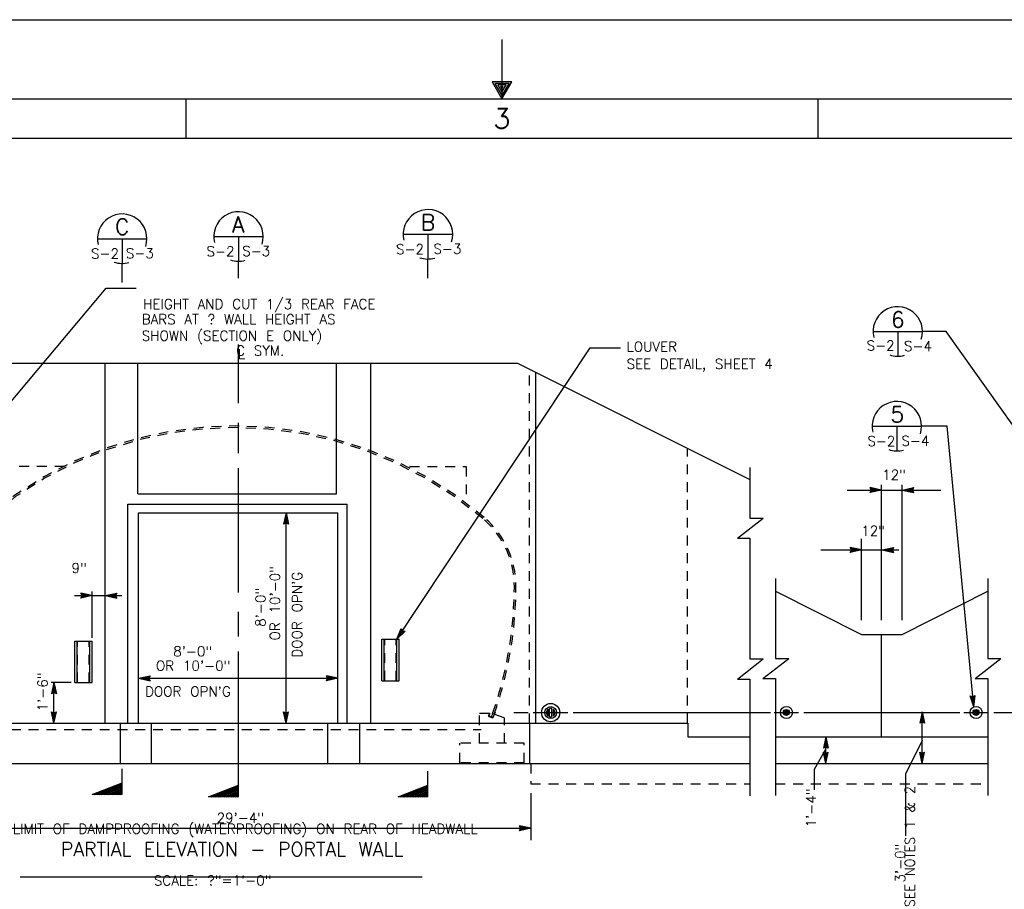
# Model space of a CAD drawing. Extents: x -22.3 to 19.7, y -11.8 to 18.2.
# Tile 17 of 20: x -7.4 to 5.1, y 7.2 to 18.2. Entities that reach past the tile are written whole.
import ezdxf
from ezdxf.enums import TextEntityAlignment as Align

# ---------------------------------------------------------------- set-up
doc = ezdxf.new("R2010")
doc.units = 0
doc.header["$MEASUREMENT"] = 0
doc.linetypes.add('HIDDEN2', pattern=[0.1875, 0.125, -0.0625])
doc.layers.add('01', color=7, linetype='CONTINUOUS')
doc.layers.add('02', color=7, linetype='CONTINUOUS')
doc.styles.add('TXT_SHX', font='txt.shx')

msp = doc.modelspace()

# ---------------------------------------------------------------- linework, layer by layer
at = {"layer": '01', "color": 7, "linetype": 'CONTINUOUS'}
for p, q in [((-22.309, 18.16), (19.691, 18.16)), ((-1.309, 17.91), (-1.309, 17.16)), ((-21.309, 17.16), (18.691, 17.16)), ((-5.309, 17.16), (-5.309, 16.66)), ((2.691, 17.16), (2.691, 16.66)), ((-19.809, 16.66), (18.191, 16.66)), ((-9.285, 11.233), (-6.318, 14.763)), ((-6.318, 14.763), (-5.938, 14.763)), ((4.315, 14.215), (4.013, 14.215)), ((7.647, 9.516), (4.315, 14.215)), ((-4.643, 13.31), (-4.643, 14.049)), ((-2.64, 10.32), (-0.193, 14.006)), ((-0.193, 14.006), (0.192, 14.006)), ((-8.179, 13.816), (-1.112, 13.816)), ((-6.329, 9.258), (-6.329, 13.816)), ((-5.916, 12.162), (-5.916, 13.816)), ((-3.402, 12.162), (-3.402, 13.816)), ((-2.97, 9.258), (-2.97, 13.816)), ((-1.112, 13.816), (1.831, 12.343)), ((-0.878, 9.258), (-0.878, 13.698)), ((-4.643, 12.677), (-4.643, 13.057)), ((4.325, 13.016), (4.002, 13.016)), ((4.664, 9.464), (4.325, 13.016)), ((-4.643, 10.912), (-4.643, 12.487)), ((1.831, 12.492), (1.831, 11.854)), ((3.495, 12.209), (3.351, 12.24)), ((3.365, 12.209), (3.351, 12.24)), ((3.458, 12.209), (3.364, 12.229)), ((3.373, 12.209), (3.364, 12.229)), ((3.422, 12.209), (3.377, 12.218)), ((3.381, 12.209), (3.377, 12.218)), ((3.495, 10.563), (3.495, 12.273)), ((3.756, 10.563), (3.756, 12.273)), ((3.756, 12.209), (3.9, 12.24)), ((3.793, 12.209), (3.887, 12.229)), ((3.829, 12.209), (3.874, 12.219)), ((3.874, 12.219), (3.87, 12.209)), ((3.887, 12.229), (3.878, 12.209)), ((3.9, 12.24), (3.886, 12.209)), ((-5.916, 12.162), (-3.402, 12.162)), ((3.06, 12.209), (3.495, 12.209)), ((3.495, 12.209), (3.351, 12.178)), ((3.351, 12.178), (3.365, 12.209)), ((3.458, 12.209), (3.364, 12.189)), ((3.364, 12.189), (3.373, 12.209)), ((3.422, 12.209), (3.377, 12.199)), ((3.377, 12.199), (3.381, 12.209)), ((3.495, 12.209), (3.756, 12.209)), ((3.756, 12.209), (4.247, 12.209)), ((3.756, 12.209), (3.9, 12.178)), ((3.793, 12.209), (3.887, 12.189)), ((3.829, 12.209), (3.874, 12.2)), ((3.87, 12.209), (3.874, 12.2)), ((3.878, 12.209), (3.887, 12.189)), ((3.886, 12.209), (3.9, 12.178)), ((-6.042, 9.258), (-6.042, 12.031)), ((-6.042, 12.031), (-3.267, 12.031)), ((-3.267, 9.258), (-3.267, 12.031)), ((-5.907, 9.258), (-5.907, 11.92)), ((-5.907, 11.919), (-3.387, 11.919)), ((-4.041, 11.919), (-4.072, 11.775)), ((-4.041, 11.882), (-4.061, 11.788)), ((-4.041, 11.846), (-4.05, 11.801)), ((-4.041, 9.258), (-4.041, 11.919)), ((-4.041, 11.919), (-4.01, 11.775)), ((-4.041, 11.882), (-4.021, 11.788)), ((-4.041, 11.846), (-4.031, 11.801)), ((-3.387, 9.258), (-3.387, 11.92)), ((1.671, 11.598), (1.999, 11.854)), ((1.831, 11.854), (1.999, 11.854)), ((-4.041, 11.789), (-4.072, 11.775)), ((-4.041, 11.797), (-4.061, 11.788)), ((-4.041, 11.805), (-4.05, 11.801)), ((-4.031, 11.801), (-4.041, 11.805)), ((-4.021, 11.788), (-4.041, 11.797)), ((-4.01, 11.775), (-4.041, 11.789)), ((1.671, 11.598), (1.831, 11.598)), ((1.831, 11.598), (1.831, 10.071)), ((3.243, 10.563), (3.243, 11.593)), ((3.245, 11.45), (3.101, 11.481)), ((3.115, 11.45), (3.101, 11.481)), ((3.208, 11.45), (3.114, 11.47)), ((3.123, 11.45), (3.114, 11.47)), ((3.503, 11.45), (3.647, 11.481)), ((3.54, 11.45), (3.634, 11.47)), ((3.634, 11.47), (3.625, 11.45)), ((3.647, 11.481), (3.633, 11.45)), ((2.727, 11.45), (3.245, 11.45)), ((3.245, 11.45), (3.101, 11.419)), ((3.101, 11.419), (3.115, 11.45)), ((3.208, 11.45), (3.114, 11.43)), ((3.114, 11.43), (3.123, 11.45)), ((3.172, 11.45), (3.127, 11.459)), ((3.131, 11.45), (3.127, 11.459)), ((3.172, 11.45), (3.127, 11.44)), ((3.127, 11.44), (3.131, 11.45)), ((3.245, 11.45), (3.503, 11.45)), ((3.503, 11.45), (3.647, 11.419)), ((3.503, 11.45), (3.713, 11.45)), ((3.54, 11.45), (3.634, 11.43)), ((3.576, 11.45), (3.621, 11.46)), ((3.576, 11.45), (3.621, 11.441)), ((3.621, 11.46), (3.617, 11.45)), ((3.617, 11.45), (3.621, 11.441)), ((3.625, 11.45), (3.634, 11.43)), ((3.633, 11.45), (3.647, 11.419)), ((2.153, 11.091), (2.153, 10.079)), ((4.84, 11.091), (4.84, 10.079)), ((-6.721, 10.873), (-6.494, 10.873)), ((-6.494, 10.873), (-6.638, 10.904)), ((-6.624, 10.873), (-6.638, 10.904)), ((-6.494, 10.873), (-6.638, 10.842)), ((-6.638, 10.842), (-6.624, 10.873)), ((-6.531, 10.873), (-6.625, 10.893)), ((-6.616, 10.873), (-6.625, 10.893)), ((-6.531, 10.873), (-6.625, 10.853)), ((-6.625, 10.853), (-6.616, 10.873)), ((-6.567, 10.873), (-6.612, 10.882)), ((-6.608, 10.873), (-6.612, 10.882)), ((-6.567, 10.873), (-6.612, 10.863)), ((-6.612, 10.863), (-6.608, 10.873)), ((-6.495, 10.338), (-6.495, 10.923)), ((-6.494, 10.873), (-6.329, 10.873)), ((-6.329, 10.873), (-6.185, 10.904)), ((-6.329, 10.873), (-6.12, 10.873)), ((-6.329, 10.873), (-6.185, 10.842)), ((-6.292, 10.873), (-6.198, 10.893)), ((-6.292, 10.873), (-6.198, 10.853)), ((-6.256, 10.873), (-6.211, 10.883)), ((-6.256, 10.873), (-6.211, 10.864)), ((-6.211, 10.883), (-6.215, 10.873)), ((-6.215, 10.873), (-6.211, 10.864)), ((-6.198, 10.893), (-6.207, 10.873)), ((-6.207, 10.873), (-6.198, 10.853)), ((-6.185, 10.904), (-6.199, 10.873)), ((-6.199, 10.873), (-6.185, 10.842)), ((2.153, 10.929), (3.243, 10.382)), ((3.756, 10.382), (4.84, 10.929)), ((-4.643, 10.354), (-4.643, 10.666)), ((-2.64, 10.32), (-2.586, 10.457)), ((-2.64, 10.32), (-2.535, 10.423)), ((-2.62, 10.351), (-2.584, 10.44)), ((-2.62, 10.351), (-2.551, 10.418)), ((-2.6, 10.381), (-2.583, 10.424)), ((-2.6, 10.381), (-2.567, 10.413)), ((-2.586, 10.457), (-2.568, 10.428)), ((-2.584, 10.44), (-2.573, 10.422)), ((-2.583, 10.424), (-2.577, 10.415)), ((-2.577, 10.415), (-2.567, 10.413)), ((-2.573, 10.422), (-2.551, 10.418)), ((-2.568, 10.428), (-2.535, 10.423)), ((3.243, 10.382), (3.756, 10.382)), ((3.495, 9.086), (3.495, 10.382)), ((-6.717, 9.774), (-6.717, 10.298)), ((-6.717, 10.298), (-6.495, 10.298)), ((-6.687, 9.774), (-6.687, 10.298)), ((-6.527, 9.774), (-6.527, 10.298)), ((-6.495, 9.774), (-6.495, 10.298)), ((-2.83, 9.796), (-2.83, 10.32)), ((-2.83, 10.32), (-2.608, 10.32)), ((-2.8, 9.796), (-2.8, 10.32)), ((-2.64, 9.796), (-2.64, 10.32)), ((-2.608, 9.796), (-2.608, 10.32)), ((-4.643, 8.45), (-4.643, 10.166)), ((1.671, 9.815), (1.999, 10.071)), ((1.831, 10.071), (1.999, 10.071)), ((1.993, 9.823), (2.321, 10.079)), ((2.153, 10.079), (2.321, 10.079)), ((4.68, 9.823), (5.008, 10.079)), ((4.84, 10.079), (5.008, 10.079)), ((-5.907, 9.827), (-5.763, 9.858)), ((-5.87, 9.827), (-5.776, 9.847)), ((-5.776, 9.847), (-5.785, 9.827)), ((-5.763, 9.858), (-5.777, 9.827)), ((-3.387, 9.827), (-3.531, 9.858)), ((-3.517, 9.827), (-3.531, 9.858)), ((-3.424, 9.827), (-3.518, 9.847)), ((-3.509, 9.827), (-3.518, 9.847)), ((-6.761, 9.774), (-7.016, 9.774)), ((-6.98, 9.775), (-7.011, 9.631)), ((-6.98, 9.738), (-7, 9.644)), ((-6.98, 9.258), (-6.98, 9.775)), ((-6.98, 9.775), (-6.949, 9.631)), ((-6.98, 9.738), (-6.96, 9.644)), ((-6.717, 9.774), (-6.495, 9.774)), ((-5.907, 9.827), (-3.387, 9.827)), ((-5.907, 9.827), (-5.763, 9.796)), ((-5.87, 9.827), (-5.776, 9.807)), ((-5.834, 9.827), (-5.789, 9.837)), ((-5.834, 9.827), (-5.789, 9.818)), ((-5.789, 9.837), (-5.793, 9.827)), ((-5.793, 9.827), (-5.789, 9.818)), ((-5.785, 9.827), (-5.776, 9.807)), ((-5.777, 9.827), (-5.763, 9.796)), ((-3.387, 9.827), (-3.531, 9.796)), ((-3.531, 9.796), (-3.517, 9.827)), ((-3.424, 9.827), (-3.518, 9.807)), ((-3.518, 9.807), (-3.509, 9.827)), ((-3.46, 9.827), (-3.505, 9.836)), ((-3.501, 9.827), (-3.505, 9.836)), ((-3.46, 9.827), (-3.505, 9.817)), ((-3.505, 9.817), (-3.501, 9.827)), ((-2.83, 9.796), (-2.608, 9.796)), ((1.671, 9.815), (1.831, 9.815)), ((1.831, 9.815), (1.831, 8.337)), ((1.993, 9.823), (2.153, 9.823)), ((2.153, 9.823), (2.153, 8.345)), ((4.68, 9.823), (4.84, 9.823)), ((4.84, 9.823), (4.84, 8.345)), ((-6.98, 9.645), (-7.011, 9.631)), ((-6.98, 9.653), (-7, 9.644)), ((-6.98, 9.702), (-6.989, 9.657)), ((-6.98, 9.661), (-6.989, 9.657)), ((-6.98, 9.702), (-6.97, 9.657)), ((-6.97, 9.657), (-6.98, 9.661)), ((-6.96, 9.644), (-6.98, 9.653)), ((-6.949, 9.631), (-6.98, 9.645)), ((4.664, 9.464), (4.619, 9.604)), ((4.619, 9.604), (4.652, 9.593)), ((4.652, 9.593), (4.681, 9.61)), ((4.664, 9.464), (4.681, 9.61)), ((4.66, 9.501), (4.632, 9.593)), ((4.632, 9.593), (4.652, 9.585)), ((4.657, 9.537), (4.643, 9.581)), ((4.643, 9.581), (4.653, 9.577)), ((4.652, 9.585), (4.671, 9.596)), ((4.653, 9.577), (4.662, 9.582)), ((4.657, 9.537), (4.662, 9.582)), ((4.66, 9.501), (4.671, 9.596)), ((-6.98, 9.258), (-7.011, 9.402)), ((-7.011, 9.402), (-6.98, 9.388)), ((-6.98, 9.295), (-7, 9.389)), ((-7, 9.389), (-6.98, 9.38)), ((-6.98, 9.331), (-6.99, 9.376)), ((-6.99, 9.376), (-6.98, 9.372)), ((-6.98, 9.258), (-6.949, 9.402)), ((-6.98, 9.388), (-6.949, 9.402)), ((-6.98, 9.295), (-6.96, 9.389)), ((-6.98, 9.38), (-6.96, 9.389)), ((-6.98, 9.331), (-6.971, 9.376)), ((-6.98, 9.372), (-6.971, 9.376)), ((-4.041, 9.258), (-4.072, 9.402)), ((-4.072, 9.402), (-4.041, 9.388)), ((-4.041, 9.295), (-4.061, 9.389)), ((-4.061, 9.389), (-4.041, 9.38)), ((-4.041, 9.331), (-4.051, 9.376)), ((-4.051, 9.376), (-4.041, 9.372)), ((-4.041, 9.258), (-4.01, 9.402)), ((-4.041, 9.388), (-4.01, 9.402)), ((-4.041, 9.295), (-4.021, 9.389)), ((-4.041, 9.38), (-4.021, 9.389)), ((-4.041, 9.331), (-4.032, 9.376)), ((-4.041, 9.372), (-4.032, 9.376)), ((-1.159, 9.392), (-0.975, 9.392)), ((-0.912, 9.392), (-0.473, 9.392)), ((-0.724, 9.349), (-0.724, 9.434)), ((-0.706, 9.34), (-0.706, 9.444)), ((-0.679, 9.339), (-0.679, 9.444)), ((-0.657, 9.349), (-0.657, 9.434)), ((-0.406, 9.392), (2.091, 9.392)), ((2.137, 9.392), (2.447, 9.392)), ((2.273, 9.374), (2.273, 9.416)), ((2.284, 9.367), (2.284, 9.421)), ((2.298, 9.367), (2.298, 9.421)), ((2.31, 9.374), (2.31, 9.416)), ((2.514, 9.392), (4.486, 9.392)), ((4.01, 9.401), (3.979, 9.257)), ((4.01, 9.364), (3.99, 9.27)), ((4.01, 8.748), (4.01, 9.401)), ((4.01, 9.401), (4.041, 9.257)), ((4.01, 9.364), (4.03, 9.27)), ((4.538, 9.392), (4.848, 9.392)), ((4.674, 9.374), (4.674, 9.416)), ((4.685, 9.367), (4.685, 9.421)), ((4.699, 9.367), (4.699, 9.421)), ((4.711, 9.374), (4.711, 9.416)), ((4.917, 9.392), (7.44, 9.392)), ((-10.359, 9.258), (1.044, 9.258)), ((-6.137, 8.748), (-6.137, 9.258)), ((-5.746, 8.748), (-5.746, 9.258)), ((-3.514, 8.748), (-3.514, 9.258)), ((-3.109, 8.748), (-3.109, 9.258)), ((-0.958, 9.258), (-0.958, 8.748)), ((1.044, 9.258), (1.044, 9.086)), ((4.01, 9.271), (3.979, 9.257)), ((4.01, 9.279), (3.99, 9.27)), ((4.01, 9.328), (4.001, 9.283)), ((4.01, 9.287), (4.001, 9.283)), ((4.01, 9.328), (4.02, 9.283)), ((4.02, 9.283), (4.01, 9.287)), ((4.03, 9.27), (4.01, 9.279)), ((4.041, 9.257), (4.01, 9.271)), ((1.044, 9.086), (1.831, 9.086)), ((2.153, 9.086), (4.84, 9.086)), ((2.791, 9.086), (2.76, 8.942)), ((2.791, 9.049), (2.771, 8.955)), ((2.791, 9.013), (2.782, 8.968)), ((2.791, 8.748), (2.791, 9.086)), ((2.791, 9.086), (2.822, 8.942)), ((2.791, 9.049), (2.811, 8.955)), ((2.791, 9.013), (2.801, 8.968)), ((4.01, 9.039), (3.8, 8.613)), ((2.791, 8.933), (2.642, 8.674)), ((2.791, 8.956), (2.76, 8.942)), ((2.791, 8.748), (2.76, 8.892)), ((2.76, 8.892), (2.791, 8.878)), ((2.791, 8.964), (2.771, 8.955)), ((2.791, 8.785), (2.771, 8.879)), ((2.771, 8.879), (2.791, 8.87)), ((2.791, 8.821), (2.781, 8.866)), ((2.781, 8.866), (2.791, 8.862)), ((2.791, 8.972), (2.782, 8.968)), ((2.801, 8.968), (2.791, 8.972)), ((2.811, 8.955), (2.791, 8.964)), ((2.822, 8.942), (2.791, 8.956)), ((2.791, 8.748), (2.822, 8.892)), ((2.791, 8.878), (2.822, 8.892)), ((2.791, 8.785), (2.811, 8.879)), ((2.791, 8.87), (2.811, 8.879)), ((2.791, 8.821), (2.8, 8.866)), ((2.791, 8.862), (2.8, 8.866)), ((4.01, 8.748), (3.979, 8.892)), ((3.979, 8.892), (4.01, 8.878)), ((4.01, 8.785), (3.99, 8.879)), ((3.99, 8.879), (4.01, 8.87)), ((4.01, 8.821), (4, 8.866)), ((4, 8.866), (4.01, 8.862)), ((4.01, 8.748), (4.041, 8.892)), ((4.01, 8.878), (4.041, 8.892)), ((4.01, 8.785), (4.03, 8.879)), ((4.01, 8.87), (4.03, 8.879)), ((4.01, 8.821), (4.019, 8.866)), ((4.01, 8.862), (4.019, 8.866)), ((-17.031, 8.748), (1.831, 8.748)), ((2.153, 8.748), (4.84, 8.748)), ((2.642, 8.674), (2.642, 8.417)), ((3.8, 8.613), (3.8, 7.832)), ((-0.944, 8.371), (-0.944, 7.777)), ((-8.347, 7.928), (-0.944, 7.928)), ((-0.944, 7.928), (-1.088, 7.959)), ((-1.074, 7.928), (-1.088, 7.959)), ((-0.944, 7.928), (-1.088, 7.897)), ((-1.088, 7.897), (-1.074, 7.928)), ((-0.981, 7.928), (-1.075, 7.948)), ((-1.066, 7.928), (-1.075, 7.948)), ((-0.981, 7.928), (-1.075, 7.908)), ((-1.075, 7.908), (-1.066, 7.928)), ((-1.017, 7.928), (-1.062, 7.937)), ((-1.058, 7.928), (-1.062, 7.937)), ((-1.017, 7.928), (-1.062, 7.918)), ((-1.062, 7.918), (-1.058, 7.928)), ((-7.408, 7.315), (-2.318, 7.315))]:
    msp.add_line(p, q, dxfattribs=at)
at = {"layer": '01', "color": 7, "linetype": 'HIDDEN2'}
for p, q in [((-0.958, 9.258), (-0.958, 13.732)), ((1.04, 9.258), (1.04, 12.726)), ((-6.844, 12.505), (-7.525, 12.505)), ((-2.477, 12.505), (-1.761, 12.505)), ((-1.761, 12.505), (-1.761, 12.067)), ((-6.68, 9.774), (-6.68, 10.298)), ((-6.534, 9.774), (-6.534, 10.298)), ((-2.793, 9.796), (-2.793, 10.32)), ((-2.647, 9.796), (-2.647, 10.32)), ((-1.591, 9.007), (-1.591, 9.382)), ((-1.467, 9.382), (-1.591, 9.382)), ((-1.467, 9.382), (-1.482, 9.349)), ((-1.482, 9.349), (-1.424, 9.324)), ((-1.464, 9.38), (-1.476, 9.351)), ((-1.476, 9.351), (-1.426, 9.329)), ((-1.464, 9.38), (-1.467, 9.382)), ((-1.426, 9.383), (-1.445, 9.338)), ((-1.396, 9.399), (-1.426, 9.329)), ((-1.393, 9.397), (-1.424, 9.324)), ((-1.404, 9.371), (-1.278, 9.327)), ((-1.393, 9.397), (-1.396, 9.399)), ((-1.278, 9.007), (-1.278, 9.327)), ((-7.75, 9.177), (-1.57, 9.177)), ((-1.841, 8.757), (-1.841, 9.007)), ((-1.028, 9.007), (-1.841, 9.007)), ((-1.028, 8.757), (-1.028, 9.007)), ((-1.028, 8.757), (-1.841, 8.757)), ((-0.944, 8.748), (-0.944, 8.49)), ((-0.944, 8.491), (1.831, 8.491)), ((2.153, 8.491), (4.84, 8.491))]:
    msp.add_line(p, q, dxfattribs=at)
at = {"layer": '01', "color": 7, "linetype": 'CONTINUOUS'}
msp.add_lwpolyline([(-1.309, 17.16), (-1.184, 17.376), (-1.434, 17.376)], close=True, dxfattribs=at)
for points in [[(-1.308, 17.203), (-1.219, 17.355), (-1.397, 17.355), (-1.309, 17.203)], [(-1.309, 17.242), (-1.256, 17.335), (-1.361, 17.335), (-1.307, 17.241)], [(-1.309, 17.284), (-1.292, 17.314), (-1.325, 17.314), (-1.31, 17.288)]]:
    msp.add_lwpolyline(points, dxfattribs=at)
for centre, radius in [((-0.692, 9.392), 0.116), ((-0.692, 9.392), 0.0757), ((2.292, 9.394), 0.0762), ((2.292, 9.394), 0.0382), ((4.693, 9.394), 0.0762), ((4.693, 9.394), 0.0382)]:
    msp.add_circle(centre, radius, dxfattribs=at)
at = {"layer": '01', "color": 7, "linetype": 'HIDDEN2'}
for centre, radius, start, end in [((-4.687, 8.144), 4.875, 49.7198, 130.0976), ((-4.687, 8.144), 4.854, 49.7198, 130.0976), ((-2.279, 10.988), 1.128, 356.2717, 49.6153), ((-2.279, 10.988), 1.148, 356.2717, 49.6153), ((-6.007, 10.988), 4.854, 340.6693, 359.1351), ((-6.007, 10.988), 4.875, 340.6693, 359.1351)]:
    msp.add_arc(centre, radius, start, end, dxfattribs=at)
at = {"layer": '01', "color": 7, "linetype": 'CONTINUOUS'}
for centre, radius, start, end in [((-0.692, 9.392), 0.054, 126.0274, 233.1301), ((-0.692, 9.392), 0.054, 75.9638, 104.0362), ((-0.692, 9.392), 0.054, 309.8056, 48.8141), ((2.292, 9.394), 0.028, 130.6013, 226.4688), ((2.292, 9.394), 0.028, 251.565, 282.0948), ((2.292, 9.394), 0.028, 77.4712, 106.5044), ((2.292, 9.394), 0.028, 310.6013, 50.7106), ((4.693, 9.394), 0.028, 130.6013, 226.4688), ((4.693, 9.394), 0.028, 251.5651, 282.0948), ((4.693, 9.394), 0.028, 77.4712, 106.5044), ((4.693, 9.394), 0.028, 310.6013, 50.7106), ((-0.692, 9.392), 0.054, 254.9315, 282.7575)]:
    msp.add_arc(centre, radius, start, end, dxfattribs=at)
at = {"layer": '02', "color": 7, "linetype": 'CONTINUOUS'}
for p, q in [((-6.428, 15.389), (-5.804, 15.389)), ((-6.116, 15.389), (-6.116, 15.077)), ((-4.955, 15.417), (-4.331, 15.417)), ((-4.643, 15.417), (-4.643, 15.105)), ((-2.557, 15.445), (-1.933, 15.445)), ((-2.245, 15.445), (-2.245, 15.133)), ((-4.643, 14.891), (-4.643, 15.105)), ((-2.245, 14.891), (-2.245, 15.133)), ((-6.116, 14.834), (-6.116, 15.077)), ((3.389, 14.215), (4.013, 14.215)), ((3.701, 14.215), (3.701, 13.903)), ((3.378, 13.016), (4.002, 13.016)), ((3.69, 13.016), (3.69, 12.704)), ((-6.116, 8.355), (-6.116, 8.679)), ((-4.643, 8.326), (-4.643, 8.65)), ((-2.245, 8.326), (-2.245, 8.65)), ((-6.495, 8.355), (-6.116, 8.505)), ((-6.464, 8.355), (-6.116, 8.493)), ((-6.431, 8.355), (-6.116, 8.48)), ((-5.022, 8.326), (-4.643, 8.476)), ((-2.624, 8.326), (-2.245, 8.476)), ((-6.116, 8.355), (-6.495, 8.355)), ((-6.408, 8.355), (-6.116, 8.471)), ((-6.372, 8.355), (-6.116, 8.457)), ((-6.338, 8.355), (-6.116, 8.443)), ((-6.297, 8.355), (-6.116, 8.427)), ((-6.27, 8.355), (-6.116, 8.416)), ((-6.238, 8.355), (-6.116, 8.404)), ((-6.209, 8.355), (-6.116, 8.392)), ((-6.18, 8.355), (-6.116, 8.381)), ((-6.16, 8.355), (-6.116, 8.373)), ((-6.133, 8.355), (-6.116, 8.362)), ((-4.991, 8.326), (-4.643, 8.464)), ((-4.958, 8.326), (-4.643, 8.451)), ((-4.935, 8.326), (-4.643, 8.442)), ((-4.899, 8.326), (-4.643, 8.428)), ((-4.865, 8.326), (-4.643, 8.414)), ((-4.824, 8.326), (-4.643, 8.398)), ((-4.797, 8.326), (-4.643, 8.387)), ((-4.765, 8.326), (-4.643, 8.375)), ((-4.736, 8.326), (-4.643, 8.363)), ((-4.707, 8.326), (-4.643, 8.352)), ((-2.593, 8.326), (-2.245, 8.464)), ((-2.56, 8.326), (-2.245, 8.451)), ((-2.537, 8.326), (-2.245, 8.442)), ((-2.501, 8.326), (-2.245, 8.428)), ((-2.467, 8.326), (-2.245, 8.414)), ((-2.426, 8.326), (-2.245, 8.398)), ((-2.399, 8.326), (-2.245, 8.387)), ((-2.367, 8.326), (-2.245, 8.375)), ((-2.338, 8.326), (-2.245, 8.363)), ((-2.309, 8.326), (-2.245, 8.352)), ((-4.643, 8.326), (-5.022, 8.326)), ((-4.687, 8.326), (-4.643, 8.344)), ((-4.66, 8.326), (-4.643, 8.333)), ((-2.245, 8.326), (-2.624, 8.326)), ((-2.289, 8.326), (-2.245, 8.344)), ((-2.262, 8.326), (-2.245, 8.333))]:
    msp.add_line(p, q, dxfattribs=at)
for centre, start, end in [((-4.643, 15.417), 341.9698, 193.8121), ((-2.245, 15.445), 341.9698, 193.8121), ((-6.116, 15.389), 341.9698, 193.8121), ((-6.116, 15.389), 251.0405, 285.7467), ((-4.643, 15.417), 251.0405, 285.7467), ((-2.245, 15.445), 251.0405, 285.7467), ((3.701, 14.215), 341.9698, 193.8121), ((3.701, 14.215), 251.0405, 285.7467), ((3.69, 13.016), 341.9698, 193.8121), ((3.69, 13.016), 251.0405, 285.7467)]:
    msp.add_arc(centre, 0.313, start, end, dxfattribs=at)

# ---------------------------------------------------------------- texts
at = {"layer": '01', "color": 7, "linetype": 'CONTINUOUS', "style": 'TXT_SHX'}
for s, height, p in [('3', 0.25, (-1.309, 16.785)), ('C SYM.', 0.125, (-4.369, 13.911)), ('12"', 0.125, (3.655, 12.339)), ('12"', 0.125, (3.39, 11.63)), ('9"', 0.125, (-6.66, 11.159)), ('29\'-4"', 0.125, (-4.62, 7.998)), ('LIMIT OF DAMPPROOFING (WATERPROOFING) ON REAR OF HEADWALL', 0.125, (-4.558, 7.859)), ('PARTIAL ELEVATION - PORTAL WALL', 0.175, (-4.723, 7.577)), ('SCALE: ?"=1\'-0"', 0.125, (-4.97, 7.205))]:
    msp.add_text(s, height=height, dxfattribs=at).set_placement(p, align=Align.CENTER)
for s, p in [('HEIGHT AND CUT 1/3 REAR FACE', (-5.851, 14.499)), ('BARS AT ? WALL HEIGHT AS', (-5.868, 14.307)), ('SHOWN (SECTION E ONLY)', (-5.868, 14.098)), ('LOUVER', (0.269, 13.961)), ('L', (-4.65, 13.867)), ('SEE DETAIL, SHEET 4', (0.269, 13.742)), ('8\'-0"', (-5.469, 10.105)), ('OR 10\'-0"', (-5.688, 9.923)), ("DOOR OPN'G", (-5.826, 9.597))]:
    msp.add_text(s, height=0.125, dxfattribs=at).set_placement(p)
for s, p in [("DOOR OPN'G", (-3.839, 10.088)), ('OR 10\'-0"', (-4.12, 10.305)), ('8\'-0"', (-4.302, 10.478)), ('1\'-6"', (-7.061, 9.407))]:
    msp.add_text(s, height=0.125, rotation=90, dxfattribs=at).set_placement(p)
for s, p in [('1\'-4"', (2.666, 8.431)), ('SEE NOTES 1 & 2', (3.917, 8.463)), ('3\'-0"', (3.795, 7.734))]:
    msp.add_text(s, height=0.125, rotation=90, dxfattribs=at).set_placement(p, align=Align.RIGHT)
at = {"layer": '02', "color": 7, "linetype": 'CONTINUOUS', "style": 'TXT_SHX'}
for s, height, p in [('C', 0.2, (-6.116, 15.44)), ('A', 0.2, (-4.646, 15.468)), ('B', 0.2, (-2.244, 15.496)), ('S-2', 0.125, (-6.333, 15.138)), ('S-3', 0.125, (-5.892, 15.142)), ('S-2', 0.125, (-4.871, 15.166)), ('S-3', 0.125, (-4.419, 15.17)), ('S-2', 0.125, (-2.473, 15.194)), ('S-3', 0.125, (-1.999, 15.198)), ('6', 0.2, (3.701, 14.266)), ('S-2', 0.125, (3.484, 13.975)), ('S-4', 0.125, (3.957, 13.968)), ('5', 0.2, (3.696, 13.067)), ('S-2', 0.125, (3.494, 12.765)), ('S-4', 0.125, (3.925, 12.769))]:
    msp.add_text(s, height=height, dxfattribs=at).set_placement(p, align=Align.CENTER)

doc.saveas('drawing.dxf')
